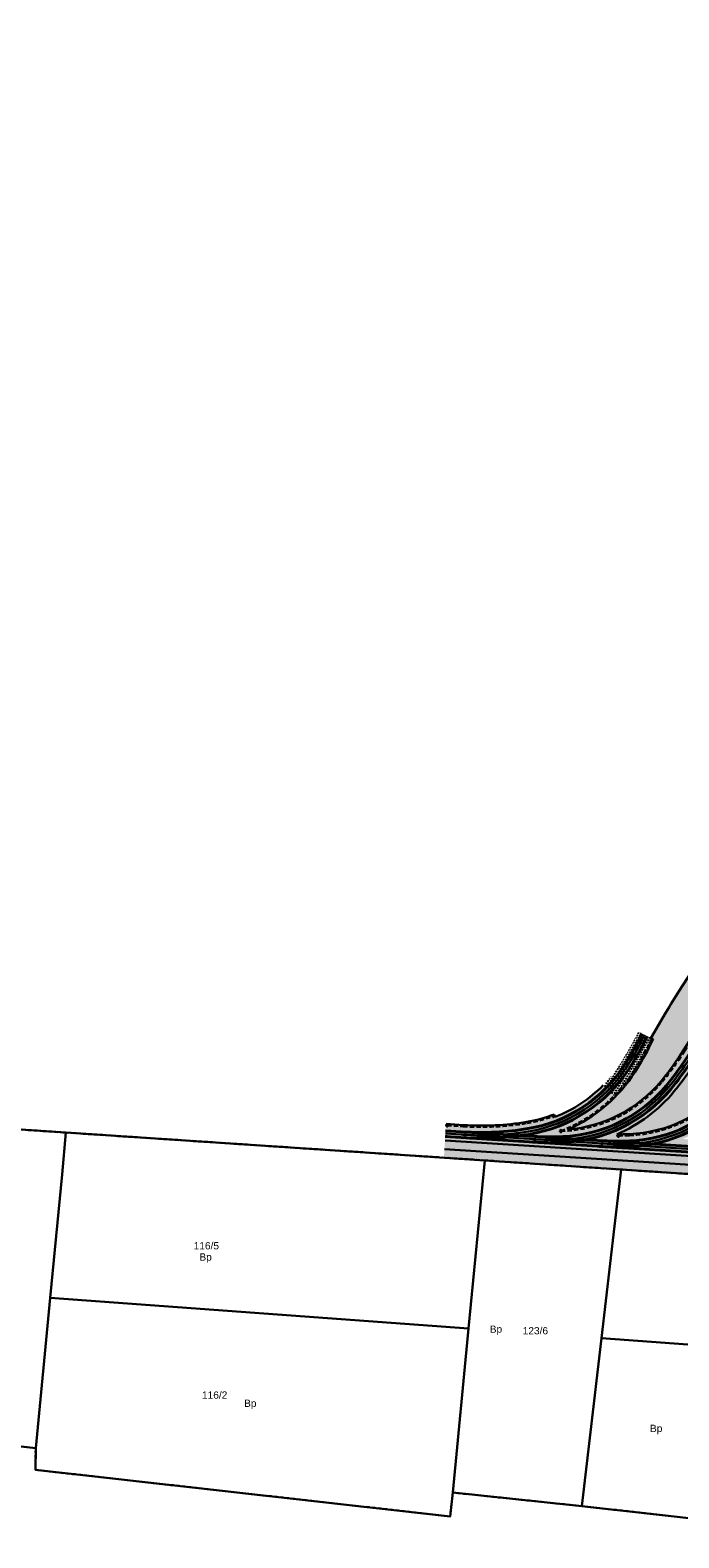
# Model space of a CAD drawing. Header units: metres. Extents: x 6603615 to 6604470, y 5739741 to 5740610.
# Tile 4 of 14: x 6603913 to 6604025, y 5739771 to 5740030. Entities that reach past the tile are written whole.
import ezdxf
from ezdxf.enums import TextEntityAlignment as Align

# ---------------------------------------------------------------- set-up
doc = ezdxf.new("R2010")
doc.units = ezdxf.units.M
for name, pattern in [('DASHDOT', [25.4, 12.7, -6.35, 0, -6.35]), ('HIDDEN', [0.375, 0.25, -0.125]), ('PRZER1-1', [1, 0.5, -0.5])]:
    doc.linetypes.add(name, pattern=pattern)
for name, color, linetype, lineweight in [('_działki', 3, 'Continuous', 40), ('HECZ_ZIELEŃ_ZABUDOWA', 73, 'Continuous', 5), ('OBRZEŻE_BET_8X40', 236, 'Continuous', 30), ('ODW_DRENAZ', 5, 'HIDDEN', 30), ('ODW_DRENAZ_NAJN', 140, 'HIDDEN', 30), ('ODW_SKRZYNKI', 5, 'Continuous', 13), ('OSIE_TORU', 10, 'DASHDOT', 30), ('szyny 60R2', 14, 'Continuous', 40), ('T_ODW_ZWROTNIC', 180, 'Continuous', 35), ('zwrotnica R50m', 140, 'Continuous', 40)]:
    doc.layers.add(name, color=color, linetype=linetype, lineweight=lineweight)
for name, color, linetype, lineweight, true_color in [('GESDZI', 7, 'Continuous', 18, 0x008000), ('GESDZI_O', 7, 'Continuous', 18, 0x008000), ('GESUZY', 7, 'Continuous', 18, 0x008000), ('GESUZY_O', 7, 'Continuous', 18, 0x008000), ('HECZ_CHODNIK_KOSTKA', 7, 'Continuous', 5, 0xfaf9b8), ('HECZ_PŁYTY_BET_50X50', 7, 'Continuous', 5, 0xfaf9b8), ('HECZ_ZIELEN', 7, 'Continuous', 0, 0xd6ffd6)]:
    doc.layers.add(name, color=color, linetype=linetype, lineweight=lineweight, true_color=true_color)
doc.layers.add('KRESK_TOR_KLAS_PODKŁAD', color=38, linetype='Continuous', lineweight=15, transparency=0.55)
doc.styles.add('Arial', font='arial.ttf')
pattern_1 = [(59.99999999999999, (0, 0), (-0.2381249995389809, 0.4124445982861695), [0.238125, -0.238125]), (120, (0, 0), (-0.476249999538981, 2.661695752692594e-10), [0.238125, -0.238125]), (0, (-0.1190625, 0.20622229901), (0.238125, 0.41244459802), [0.238125, -0.238125])]

# ---------------------------------------------------------------- blocks, each defined once
blk = doc.blocks.new('A$C8469fa7e')
at = {"layer": 'GESDZI', "color": 3, "linetype": 'Continuous', "lineweight": 30}
blk.add_lwpolyline([(6604211.14, 5740049.68), (6604208.38, 5740004.99), (6604205.71, 5739965.06), (6604205.14, 5739956.67), (6604203.8, 5739936.9), (6604203.44, 5739931.58), (6604197.3, 5739931.89), (6604174.97, 5739932.82), (6604172.74, 5739932.92), (6604162.47, 5739933.62), (6604136.19, 5739935.43), (6604135.4, 5739923.52), (6604134.09, 5739903.98), (6604131.95, 5739871.82), (6604131.15, 5739859.81), (6604129.12, 5739829.44), (6604128.92, 5739826.44), (6604111.39, 5739827.61), (6604062.77, 5739830.84), (6604014.55, 5739834.06), (6603991.05, 5739835.63), (6603918.87, 5739840.43), (6603844.12, 5739845.41)], dxfattribs=at)
for points in [[(6603841.59, 5739817.37), (6603843.6, 5739839.85), (6603844.12, 5739845.41), (6603918.87, 5739840.43), (6603918.22, 5739833.21), (6603916.15, 5739811.92), (6603913.67, 5739786.07), (6603839.49, 5739794.18)], [(6603988.25, 5739806.65), (6603916.15, 5739811.92), (6603918.22, 5739833.21), (6603918.87, 5739840.43), (6603991.05, 5739835.63)], [(6604007.78, 5739776.06), (6603985.53, 5739778.39), (6603988.25, 5739806.65), (6603991.05, 5739835.63), (6604014.55, 5739834.06), (6604013.43, 5739824.3), (6604011.16, 5739804.97)], [(6604011.16, 5739804.97), (6604013.43, 5739824.3), (6604014.55, 5739834.06), (6604062.77, 5739830.84), (6604061.66, 5739819.7), (6604059.73, 5739801.43)], [(6603916.15, 5739811.92), (6603988.25, 5739806.65), (6603985.53, 5739778.39), (6603985.11, 5739774.29), (6603913.61, 5739782.31), (6603913.67, 5739786.07)], [(6604007.78, 5739776.06), (6604011.16, 5739804.97), (6604059.73, 5739801.43), (6604056.49, 5739770.59)]]:
    blk.add_lwpolyline(points, close=True, dxfattribs=at)
at = {"layer": 'GESUZY', "color": 3, "linetype": 'PRZER1-1', "lineweight": 30}
for points in [[(6604297.35, 5739839.72), (6604205, 5739821.48), (6604196.08, 5739821.95), (6604163.88, 5739824.11), (6604151.94, 5739824.9), (6604128.92, 5739826.44), (6604111.39, 5739827.61), (6604062.77, 5739830.84), (6604014.55, 5739834.06), (6603991.05, 5739835.63), (6603918.87, 5739840.43), (6603844.12, 5739845.41)], [(6603844.12, 5739845.41), (6603918.87, 5739840.43), (6603991.05, 5739835.63), (6604014.55, 5739834.06), (6604062.77, 5739830.84)], [(6604056.49, 5739770.59), (6604007.78, 5739776.06), (6603985.53, 5739778.39), (6603985.11, 5739774.29), (6603913.61, 5739782.31), (6603913.67, 5739786.07), (6603839.49, 5739794.18)]]:
    blk.add_lwpolyline(points, dxfattribs=at)
at = {"layer": 'GESDZI_O', "color": 3, "linetype": 'Continuous', "lineweight": 30, "style": 'Arial'}
for s, p in [('116/5', (6603943.076938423, 5739820.29591866)), ('123/6', (6603999.779999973, 5739805.655)), ('116/2', (6603944.507556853, 5739794.56797069))]:
    blk.add_text(s, height=1.25, rotation=359.9999974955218, dxfattribs=at).set_placement(p, align=Align.CENTER)
at = {"layer": 'GESUZY_O', "color": 3, "linetype": 'Continuous', "lineweight": 30, "style": 'Arial'}
for p in [(6603942.946163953, 5739818.35758704), (6603992.979739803, 5739805.93047344), (6603950.645615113, 5739793.15220492), (6604020.598599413, 5739788.82628933)]:
    blk.add_text('Bp', height=1.25, rotation=359.9999974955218, dxfattribs=at).set_placement(p, align=Align.CENTER)
blk = doc.blocks.new('zwr50')
at = {"layer": 'T_ODW_ZWROTNIC'}
for centre in [(-2.991292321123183, 1.611010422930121), (-2.662352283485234, 2.268399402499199), (-0.1289658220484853, 0.6271918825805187)]:
    blk.add_circle(centre, 0.06, dxfattribs=at)
at = {"layer": 'zwrotnica R50m'}
for p, q in [((0.4546165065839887, 0.8906872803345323), (-3.998809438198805, 3.163790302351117)), ((0, 0), (-4.453425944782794, 2.273103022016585))]:
    blk.add_line(p, q, dxfattribs=at)
for centre, radius, end in [((-22.50372196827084, -44.08891581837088), 50.50000000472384, 68.74691510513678), ((-22.50372197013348, -44.08891581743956), 49.5000000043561, 68.74692656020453)]:
    blk.add_arc(centre, radius, 62.95947410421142, end, dxfattribs=at)
blk = doc.blocks.new('skrzynka-odw-szyny')
blk.add_lwpolyline([(0.07499999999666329, 0.209999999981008), (0.0750000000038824, 0), (-0.0750000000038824, 1.4210854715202e-14), (-0.0750000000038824, 0.2099999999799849)], close=True)
at = {"linetype": 'HIDDEN', "ltscale": 0.2}
blk.add_circle((1.364242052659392e-12, 0.06500000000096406), 0.05400000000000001, dxfattribs=at)

msp = doc.modelspace()

# ---------------------------------------------------------------- hatches: boundary and pattern name
at = {"layer": 'HECZ_CHODNIK_KOSTKA'}
h = msp.add_hatch(color=256, dxfattribs=at)
h.dxf.hatch_style = 1
h.paths.add_polyline_path([(6604029.241378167, 5739834.675803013), (6604029.336516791, 5739836.172782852), (6603984.205957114, 5739839.040997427), (6603984.110818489, 5739837.544017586)])
at = {"layer": 'HECZ_PŁYTY_BET_50X50'}
h = msp.add_hatch(color=256, dxfattribs=at)
h.dxf.hatch_style = 1
h.paths.add_polyline_path([(6604013.813109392, 5739840.121505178, 0.007384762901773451), (6604015.240565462, 5739840.137395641, 0.1065065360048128), (6604024.109626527, 5739847.108837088, 0.02618592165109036), (6604027.346601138, 5739851.455955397), (6604041.842988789, 5739873.215149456), (6604041.277314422, 5739873.412164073), (6604026.86391225, 5739851.777531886, -0.02618592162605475), (6604023.663195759, 5739847.479106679, -0.118976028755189)])
at = {"layer": 'HECZ_ZIELEN'}
h = msp.add_hatch(color=256, dxfattribs=at)
h.dxf.hatch_style = 1
edge = h.paths.add_edge_path()
edge.add_line((6604128.919999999, 5739826.44), (6604129.12, 5739829.44))
edge.add_line((6604129.12, 5739829.44), (6604129.61305751, 5739836.816431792))
edge.add_arc((6604138.287311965, 5739788.793548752), 48.79999985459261, 100.2387960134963, 110.0531322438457)
edge.add_arc((6604103.998171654, 5739882.731053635), 51.1999999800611, 266.36353126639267, 290.05313223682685, ccw=False)
edge.add_line((6604100.750773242, 5739831.634141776), (6604029.336516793, 5739836.172782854))
edge.add_line((6604029.336516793, 5739836.172782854), (6604029.241378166, 5739834.675803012))
edge.add_line((6604029.241378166, 5739834.675803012), (6603984.110818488, 5739837.544017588))
edge.add_line((6603984.110818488, 5739837.544017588), (6603984.018891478, 5739836.097571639))
edge.add_line((6603984.018891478, 5739836.097571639), (6603991.05, 5739835.63))
edge.add_line((6603991.05, 5739835.63), (6604014.55, 5739834.06))
edge.add_line((6604014.55, 5739834.06), (6604062.77, 5739830.84))
edge.add_line((6604062.77, 5739830.84), (6604111.39, 5739827.61))
edge.add_line((6604111.39, 5739827.61), (6604128.919999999, 5739826.44))
edge = h.paths.add_edge_path()
edge.add_arc((6604138.287311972, 5739788.793548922), 48.79999968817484, 93.07892164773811, 100.2387960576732)
edge.add_line((6604129.61305751, 5739836.816431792), (6604129.12, 5739829.44))
edge.add_line((6604129.12, 5739829.44), (6604128.92, 5739826.439999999))
edge.add_line((6604128.92, 5739826.439999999), (6604134.87175449, 5739826.041837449))
edge.add_line((6604134.87175449, 5739826.041837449), (6604135.666192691, 5739837.523105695))
at = {"layer": 'HECZ_ZIELEŃ_ZABUDOWA'}
h = msp.add_hatch(color=256, dxfattribs=at)
h.dxf.hatch_style = 1
h.paths.add_polyline_path([(6604031.663141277, 5739868.51602089, -0.006249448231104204), (6604032.02334268, 5739869.756362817), (6604032.47302197, 5739869.619656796, -0.0316676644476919), (6604034.745981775, 5739875.6869145), (6604032.194384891, 5739876.575591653), (6604024.577377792, 5739864.854874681, 0.01099409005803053), (6604022.262967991, 5739861.116153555), (6604019.668429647, 5739856.711377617), (6604020.088618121, 5739856.500803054), (6604019.640855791, 5739855.607321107, -0.02618592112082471), (6604016.967991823, 5739850.905559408, -0.1457862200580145), (6604005.43874428, 5739840.95603664, 0.2014223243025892), (6604021.454133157, 5739849.311302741, 0.02618592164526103), (6604024.475434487, 5739853.368781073), (6604025.307097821, 5739854.617114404, 0.07955732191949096)])
h = msp.add_hatch(color=256, dxfattribs=at)
h.dxf.hatch_style = 1
h.paths.add_polyline_path([(6604043.191062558, 5739867.783378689, -0.006247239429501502), (6604043.551131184, 5739869.023283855), (6604044.000811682, 5739868.886581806, -0.01649913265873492), (6604045.089439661, 5739872.084466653), (6604041.842988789, 5739873.215149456), (6604027.346601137, 5739851.455955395, -0.02618592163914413), (6604024.109626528, 5739847.108837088, -0.106509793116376), (6604015.240255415, 5739840.137244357, 0.003864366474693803), (6604015.986883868, 5739840.162282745, 0.212393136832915), (6604032.982054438, 5739848.578660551, 0.02618592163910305), (6604036.003355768, 5739852.636138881), (6604036.8350191, 5739853.884472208, 0.07955732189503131)])
at = {"layer": 'KRESK_TOR_KLAS_PODKŁAD'}
h = msp.add_hatch(dxfattribs=at)
h.set_pattern_fill('TRIANG', color=256, scale=0.05)
h.set_pattern_definition(pattern_1)
edge = h.paths.add_edge_path()
edge.add_arc((6603995.782055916, 5739879.432331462), 51.19999998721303, 320.327694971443, 326.3276949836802)
edge.add_line((6604038.391833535, 5739851.044889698), (6604051.030320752, 5739870.015360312))
edge.add_line((6604051.030320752, 5739870.015360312), (6604045.089439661, 5739872.084466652))
edge.add_arc((6604092.987282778, 5739853.994784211), 51.19999986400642, 159.3098445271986, 163.0908241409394)
edge.add_line((6604044.000811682, 5739868.886581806), (6604043.551131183, 5739869.023283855))
edge.add_arc((6604092.987293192, 5739853.994781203), 51.67001070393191, 163.0908243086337, 164.5225671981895)
edge.add_arc((6603996.613719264, 5739880.680664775), 48.32999996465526, 326.3276949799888, 344.52256733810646, ccw=False)
edge.add_line((6604036.835019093, 5739853.884472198), (6604036.00335576, 5739852.636138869))
edge.add_arc((6603995.782055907, 5739879.43233146), 48.32999999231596, 320.32769498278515, 326.3276949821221, ccw=False)
edge.add_arc((6604015.024761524, 5739863.47243551), 23.33000002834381, 272.3635313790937, 320.3276949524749, ccw=False)
edge.add_arc((6604013.993768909, 5739888.451167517), 48.32999999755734, 269.7856049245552, 272.3635313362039, ccw=False)
edge.add_arc((6604003.496840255, 5739864.205077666), 26.19999999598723, 293.1876403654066, 320.3276949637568)
edge.add_arc((6603984.254134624, 5739880.164973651), 51.19999999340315, 320.327694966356, 326.3276949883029)
edge.add_line((6604026.863912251, 5739851.777531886), (6604041.277314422, 5739873.412164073))
edge.add_line((6604041.277314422, 5739873.412164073), (6604034.745981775, 5739875.686914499))
edge.add_arc((6604081.459361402, 5739854.727426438), 51.1999997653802, 155.8350484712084, 163.0903179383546)
edge.add_line((6604032.47302197, 5739869.619656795), (6604032.02334268, 5739869.756362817))
edge.add_arc((6604081.459364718, 5739854.727425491), 51.67000321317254, 163.0903180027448, 164.52256731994)
edge.add_arc((6603985.085797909, 5739881.413307), 48.33000004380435, 326.3276949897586, 344.5225673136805, ccw=False)
edge.add_line((6604025.307097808, 5739854.617114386), (6604024.475434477, 5739853.368781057))
edge.add_arc((6603984.254134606, 5739880.164973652), 48.3300000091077, 320.3276949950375, 326.32769499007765, ccw=False)
edge.add_arc((6604003.496840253, 5739864.205077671), 23.33000000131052, 274.7746156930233, 320.32769498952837, ccw=False)
edge.add_arc((6603994.5041571, 5739865.281408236), 26.67000000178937, 294.2045690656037, 315.4912808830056)
edge.add_line((6604013.523701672, 5739846.585263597), (6604011.476979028, 5739848.597184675))
edge.add_arc((6603994.5041571, 5739865.281408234), 23.79999999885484, 291.45944864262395, 315.4912808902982, ccw=False)
edge.add_line((6604003.211211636, 5739843.131302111), (6604003.039265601, 5739843.568720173))
edge.add_arc((6603994.504157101, 5739865.281408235), 23.33000000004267, 279.36353128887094, 291.4594486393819, ccw=False)
edge.add_arc((6603990.436707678, 5739889.948306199), 48.3299999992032, 266.36353123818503, 279.363531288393, ccw=False)
edge.add_line((6603987.371341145, 5739841.71561575), (6603984.387989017, 5739841.905218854))
edge.add_line((6603984.387989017, 5739841.905218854), (6603984.205957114, 5739839.040997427))
edge.add_line((6603984.205957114, 5739839.040997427), (6604063.185445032, 5739834.021557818))
edge.add_line((6604063.185445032, 5739834.021557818), (6604063.367476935, 5739836.885779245))
edge.add_line((6604063.367476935, 5739836.885779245), (6604025.163736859, 5739839.313768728))
edge.add_arc((6604015.024761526, 5739863.472435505), 26.20000002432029, 292.7669517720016, 320.3276949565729)
h = msp.add_hatch(dxfattribs=at)
h.set_pattern_fill('TRIANG', color=256, scale=0.05)
h.set_pattern_definition(pattern_1)
h.paths.add_polyline_path([(6604019.640855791, 5739855.607321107), (6604020.088618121, 5739856.500803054), (6604019.668429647, 5739856.711377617), (6604017.522786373, 5739857.786651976), (6604017.075024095, 5739856.893170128, -0.02618592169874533), (6604014.55062378, 5739852.452566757, -0.05193217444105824), (6604011.476979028, 5739848.597184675), (6604013.523701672, 5739846.585263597, 0.05193217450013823), (6604016.967991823, 5739850.905559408, 0.0261859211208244)])

# ---------------------------------------------------------------- linework, layer by layer
at = {"layer": 'OBRZEŻE_BET_8X40'}
msp.add_line((6603984.110818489, 5739837.544017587), (6604029.241378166, 5739834.675803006), dxfattribs=at)
at = {"layer": 'OBRZEŻE_BET_8X40', "flags": 128}
for points in [[(6604044.000811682, 5739868.886581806, -0.0732736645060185), (6604050.377505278, 5739882.382225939), (6604103.350869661, 5739961.895670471, 0.07955732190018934), (6604109.76872443, 5739975.929741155), (6604109.907726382, 5739976.431733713, -0.002541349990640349), (6604109.621363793, 5739975.997129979), (6604026.863912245, 5739851.777531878, -0.02618592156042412), (6604023.663195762, 5739847.479106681, -0.1189775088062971), (6604013.812923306, 5739840.121505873)], [(6604019.668429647, 5739856.711377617), (6604022.262967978, 5739861.116153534, -0.01099409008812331), (6604024.577377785, 5739864.85487467), (6604033.316688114, 5739878.302542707)], [(6604032.02334268, 5739869.756362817, 0.006249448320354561), (6604031.663141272, 5739868.516020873, -0.07955732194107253), (6604025.307097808, 5739854.617114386), (6604024.475434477, 5739853.368781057, -0.02618592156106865), (6604021.454133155, 5739849.311302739, -0.2014223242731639), (6604005.43874428, 5739840.95603664, 0.1457862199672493), (6604016.967991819, 5739850.905559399, 0.0261859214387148), (6604019.640855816, 5739855.607321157), (6604020.088618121, 5739856.500803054)], [(6604013.812923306, 5739840.121505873, 0.01124880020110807), (6604015.986883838, 5739840.162282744, 0.2123931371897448), (6604032.982054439, 5739848.578660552, 0.02618592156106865), (6604036.00335576, 5739852.636138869), (6604036.835019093, 5739853.884472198, 0.07955732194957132), (6604043.191062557, 5739867.783378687, -0.006247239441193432), (6604043.551131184, 5739869.023283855)], [(6604003.211211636, 5739843.131302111, 0.1052446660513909), (6604011.476979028, 5739848.597184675)], [(6603984.387989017, 5739841.905218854), (6603987.37134118, 5739841.715615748, 0.05678411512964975), (6603998.299900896, 5739842.262259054, 0.05282745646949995), (6604003.039265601, 5739843.568720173, 0.05282745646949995)], [(6604135.66619269, 5739837.523105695, 0.07419968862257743), (6604121.554211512, 5739834.635051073, -0.1037350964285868), (6604100.750773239, 5739831.634141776), (6604061.038432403, 5739834.158008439), (6603984.205957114, 5739839.040997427)]]:
    msp.add_lwpolyline(points, format="xyb", dxfattribs=at)
for points in [[(6604019.668429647, 5739856.711377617), (6604020.088618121, 5739856.500803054)], [(6604003.211211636, 5739843.131302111), (6604003.039265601, 5739843.568720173)]]:
    msp.add_lwpolyline(points, dxfattribs=at)
at = {"layer": 'ODW_DRENAZ', "ltscale": 3}
for points in [[(6604032.170290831, 5739869.481747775, 0.005180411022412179), (6604031.875163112, 5739868.457311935, -0.07955732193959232), (6604025.490186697, 5739854.495137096), (6604024.658523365, 5739853.246803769, -0.02618592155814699), (6604021.623468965, 5739849.170855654, -0.2155851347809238), (6604004.1806946, 5739840.665008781, 0.1580406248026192), (6604016.782688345, 5739851.024145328, 0.02618592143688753), (6604019.44417185, 5739855.705887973), (6604019.779926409, 5739856.375865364)], [(6604014.096532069, 5739839.901276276, 0.009784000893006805), (6604015.995956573, 5739839.942469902, 0.212393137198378), (6604033.151390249, 5739848.438213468, 0.02618592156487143), (6604036.186444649, 5739852.51416158), (6604037.018107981, 5739853.76249491, 0.07955732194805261), (6604043.403084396, 5739867.72466975, -0.005178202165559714), (6604043.698081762, 5739868.748670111, -0.005178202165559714)], [(6603984.593592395, 5739841.671708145), (6603987.357387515, 5739841.496058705, 0.05678411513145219), (6603998.335694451, 5739842.045190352, 0.05048573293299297), (6604002.91462615, 5739843.2844423, 0.05048573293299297)]]:
    msp.add_lwpolyline(points, format="xyb", dxfattribs=at)
at = {"layer": 'ODW_DRENAZ', "ltscale": 0.1}
for centre in [(6604019.779926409, 5739856.375865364), (6604002.914626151, 5739843.2844423)]:
    msp.add_circle(centre, 0.2125, dxfattribs=at)
at = {"layer": 'ODW_DRENAZ', "ltscale": 0.5}
for centre in [(6604019.779926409, 5739856.375865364), (6604002.914626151, 5739843.2844423)]:
    msp.add_circle(centre, 0.1575, dxfattribs=at)
at = {"layer": 'ODW_DRENAZ_NAJN', "ltscale": 0.1}
for centre in [(6603984.593592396, 5739841.671708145), (6604004.1806946, 5739840.665008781), (6604014.096532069, 5739839.901276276)]:
    msp.add_circle(centre, 0.2125, dxfattribs=at)
at = {"layer": 'ODW_DRENAZ_NAJN', "ltscale": 0.5}
for centre in [(6603984.593592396, 5739841.671708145), (6604004.1806946, 5739840.665008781), (6604014.096532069, 5739839.901276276)]:
    msp.add_circle(centre, 0.1575, dxfattribs=at)
at = {"layer": 'OSIE_TORU', "linetype": 'ByBlock', "ltscale": 0.1, "flags": 128}
for points in [[(6604010.822481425, 5739838.551839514, 0.02618592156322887), (6604016.055754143, 5739838.493703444, 0.2123931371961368), (6604034.267467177, 5739847.512539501, 0.02618592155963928), (6604037.393166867, 5739851.710220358), (6604100.076375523, 5739945.798218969, 0.0795573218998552), (6604106.652046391, 5739960.177389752), (6604115.198368, 5739991.041631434, -0.07955732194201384), (6604121.774038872, 5740005.420802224)], [(6603999.294560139, 5739839.284481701, 0.02618592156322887), (6604004.527832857, 5739839.22634563, 0.2123931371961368), (6604022.739545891, 5739848.245181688, 0.02618592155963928), (6604025.865245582, 5739852.442862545), (6604108.62269713, 5739976.662460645, 0.07955732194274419), (6604115.198368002, 5739991.041631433)], [(6603987.265420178, 5739840.048978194, 0.05678411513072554), (6603998.571606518, 5739840.61451027, 0.2126434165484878), (6604015.561369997, 5739851.80573441, 0.02618592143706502), (6604018.147845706, 5739856.355532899), (6604018.59560801, 5739857.249014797)], [(6604179.567080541, 5739808.52056469, 0.02525810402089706), (6604179.63986749, 5739813.568440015, 0.355572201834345), (6604158.841051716, 5739837.313699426, 0.02618592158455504), (6604153.642524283, 5739837.918542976), (6604141.458599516, 5739838.692876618, 0.1037350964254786), (6604121.142741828, 5739835.762301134, -0.1037350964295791), (6604100.826884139, 5739832.831725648), (6603984.282068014, 5739840.238581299)]]:
    msp.add_lwpolyline(points, format="xyb", dxfattribs=at)
at = {"layer": 'szyny 60R2', "ltscale": 3, "flags": 128}
for points in [[(6604010.854194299, 5739839.050832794, 0.02618592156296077), (6604016.03513429, 5739838.993278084, 0.2123931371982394), (6604033.882613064, 5739847.831737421, 0.02618592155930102), (6604036.977055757, 5739851.987441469), (6604099.660264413, 5739946.07544008, 0.0795573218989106), (6604106.170178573, 5739960.310819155), (6604114.716500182, 5739991.175060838, -0.07955732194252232), (6604121.357927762, 5740005.698023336, -0.07955732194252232)], [(6604010.79076855, 5739838.052846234, 0.02618592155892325), (6604016.076373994, 5739837.994128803, 0.2123931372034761), (6604034.652321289, 5739847.193341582, 0.02618592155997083), (6604037.809277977, 5739851.432999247), (6604100.492486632, 5739945.520997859, 0.07955732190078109), (6604107.133914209, 5739960.043960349), (6604115.680235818, 5739990.908202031, -0.07955732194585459), (6604122.190149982, 5740005.143581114, -0.07955732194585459)], [(6603999.262847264, 5739838.785488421, 0.02618592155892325), (6604004.548452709, 5739838.72677099, 0.2123931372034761), (6604023.124400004, 5739847.925983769, 0.02618592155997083), (6604026.281356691, 5739852.165641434), (6604109.03880824, 5739976.385239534, 0.07955732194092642), (6604115.68023582, 5739990.90820203, 0.07955732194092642)], [(6603999.326273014, 5739839.783474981, 0.02618592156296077), (6604004.507213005, 5739839.725920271, 0.2123931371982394), (6604022.354691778, 5739848.564379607, 0.02618592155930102), (6604025.449134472, 5739852.720083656), (6604108.20658602, 5739976.939681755, 0.07955732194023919), (6604114.716500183, 5739991.175060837, 0.07955732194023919)], [(6603987.297133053, 5739840.547971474, 0.05678411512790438), (6603998.490257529, 5739841.107848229, 0.2126434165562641), (6604015.140225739, 5739852.075247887, 0.02618592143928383), (6604017.700836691, 5739856.57954839), (6604018.148598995, 5739857.473030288)], [(6603987.233707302, 5739839.549984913, 0.05678411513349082), (6603998.652955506, 5739840.121172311, 0.2126434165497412), (6604015.982514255, 5739851.536220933, 0.02618592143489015), (6604018.594854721, 5739856.131517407), (6604019.042617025, 5739857.024999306)], [(6604179.068133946, 5739808.553003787, 0.02525810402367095), (6604179.140193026, 5739813.55040036, 0.3555722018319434), (6604158.757353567, 5739836.820754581, 0.02618592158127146), (6604153.610811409, 5739837.419549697), (6604141.426886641, 5739838.193883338, 0.1037350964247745), (6604121.31418753, 5739835.292613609, -0.1037350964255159), (6604100.795171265, 5739832.332732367), (6603984.250355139, 5739839.739588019)], [(6604180.066027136, 5739808.488125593, 0.02525810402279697), (6604180.139541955, 5739813.586479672, 0.3555722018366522), (6604158.924749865, 5739837.80664427, 0.02618592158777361), (6604153.674237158, 5739838.417536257), (6604141.490312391, 5739839.191869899, 0.1037350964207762), (6604120.971296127, 5739836.231988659, -0.1037350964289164), (6604100.858597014, 5739833.330718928), (6603984.313780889, 5739840.737574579)]]:
    msp.add_lwpolyline(points, format="xyb", dxfattribs=at)

# ---------------------------------------------------------------- block references
at = {"layer": '_działki', "color": 1}
msp.add_blockref('A$C8469fa7e', (0, 0), dxfattribs=at)
at = {"layer": 'ODW_SKRZYNKI', "rotation": 176.4835924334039}
msp.add_blockref('skrzynka-odw-szyny', (6603984.48279254, 5739839.935241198), dxfattribs=at)
at = {"layer": 'ODW_SKRZYNKI', "xscale": -1, "rotation": 356.4835924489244}
msp.add_blockref('skrzynka-odw-szyny', (6603984.518366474, 5739840.514149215), dxfattribs=at)
at = {"layer": 'zwrotnica R50m', "linetype": 'ByBlock', "rotation": 203.4040571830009}
for p in [(6603987.297130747, 5739840.547971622), (6603999.32627071, 5739839.783475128), (6604010.854191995, 5739839.050832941)]:
    msp.add_blockref('zwr50', p, dxfattribs=at)

doc.saveas('drawing.dxf')
